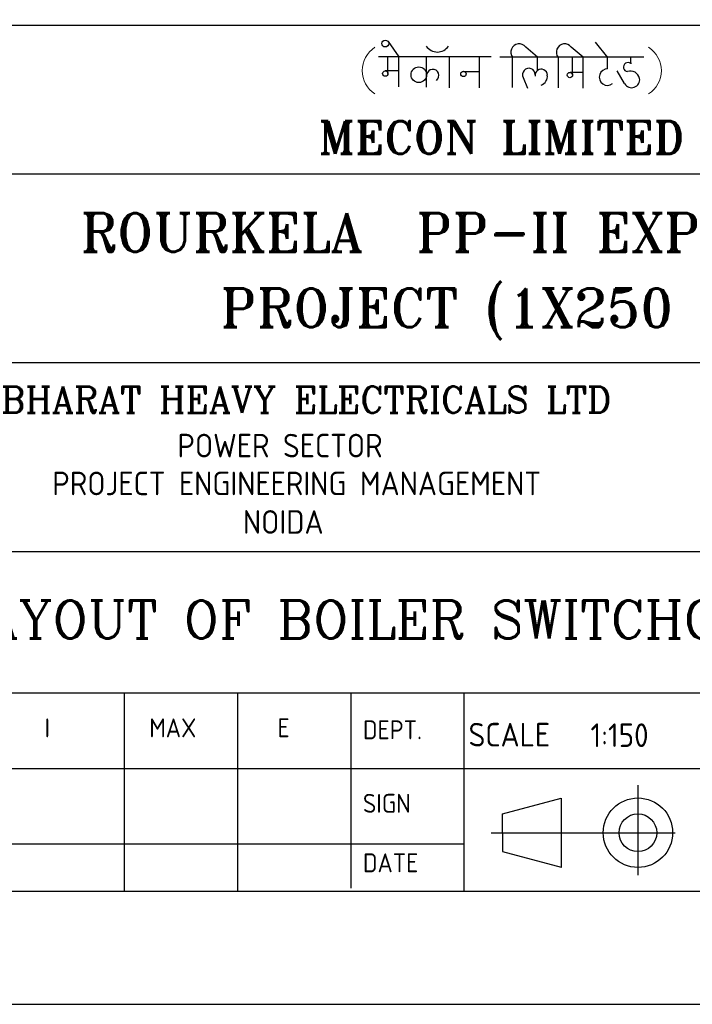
# Model space of a CAD drawing. Extents: x -11758 to 4934791, y -233543 to 1826789.
# Tile 23 of 107: x 129297 to 134027, y -320 to 6607. Entities that reach past the tile are written whole.
import ezdxf
from ezdxf.enums import TextEntityAlignment as Align

# ---------------------------------------------------------------- set-up
doc = ezdxf.new("R2010")
doc.units = 0
doc.header["$LTSCALE"] = 800
doc.header["$MEASUREMENT"] = 0
for name, pattern in [('0', [0]), ('CENTER', [2, 1.25, -0.25, 0.25, -0.25]), ('CONTINOUS', [0])]:
    doc.linetypes.add(name, pattern=pattern)
doc.layers.get('0').update_dxf_attribs({"linetype": 'CONTINUOUS'})
doc.layers.add('1', color=1, linetype='CONTINUOUS')
doc.layers.add('TEXT', color=3, linetype='CONTINUOUS', lineweight=15)
doc.styles.add('COMPLEX', font='complex')
doc.styles.add('ROMANC', font='romanc')
doc.styles.add('ROMANT', font='romant')
doc.styles.get("Standard").update_dxf_attribs({"font": 'ISO9'})

# ---------------------------------------------------------------- blocks, each defined once
blk = doc.blocks.new('A$C731D3036')
for p, q in [((-593.64, 230.66), (-26.68, 230.66)), ((-593.64, 195.66), (-26.68, 195.66)), ((-593.64, 151.19), (-26.68, 151.19)), ((-904.91, 106.72), (-337.95, 106.72)), ((-749.28, 106.72), (-26.68, 106.72)), ((-438, 73.37), (-26.68, 73.37)), ((-331.28, 73.37), (-331.28, 26.68)), ((-304.6, 73.37), (-304.6, 26.68)), ((-277.92, 73.37), (-277.92, 27.39)), ((-251.24, 73.37), (-251.24, 26.68)), ((-438, 55.58), (-193.43, 55.58)), ((-242.14, 44.88), (-228.39, 48.56)), ((-228.39, 48.56), (-228.39, 32.2)), ((-242.14, 40.43), (-242.14, 44.88)), ((-242.14, 40.43), (-242.14, 35.98)), ((-2590.23, 37.8), (-251.24, 37.8)), ((-242.14, 35.98), (-228.39, 32.3))]:
    blk.add_line(p, q)
at = {"color": 7, "linetype": '0'}
for p, q in [((-269.11, 226.81), (-266.61, 223.21)), ((-233.94, 223.13), (-236.69, 225.54)), ((-223.14, 223.13), (-225.99, 225.52)), ((-217.39, 223.04), (-220.23, 226.71)), ((-244.82, 223.23), (-271.41, 223.23)), ((-269.15, 219.28), (-269.15, 223.21)), ((-266.61, 216.18), (-266.61, 223.21)), ((-260.1, 216.09), (-260.07, 223.21)), ((-254.69, 215.93), (-254.69, 223.23)), ((-247.55, 215.93), (-247.55, 223.23)), ((-208.85, 223.13), (-242.79, 223.13)), ((-239.78, 216.02), (-239.78, 223.13)), ((-233.94, 220.04), (-233.94, 223.13)), ((-229.02, 215.93), (-229.02, 223.13)), ((-225.68, 218.92), (-225.68, 223.13)), ((-223.14, 215.85), (-223.14, 223.13)), ((-217.41, 220.37), (-217.41, 223.13)), ((-211.96, 221.65), (-211.96, 223.11)), ((-211.78, 221.65), (-211.96, 221.65)), ((-266.61, 219.89), (-269.77, 219.89)), ((-251.38, 219.8), (-247.55, 219.8)), ((-237.3, 218.33), (-236.27, 215.83)), ((-223.14, 219.56), (-226.26, 219.56)), ((-213.41, 216.93), (-215.13, 219.93))]:
    blk.add_line(p, q, dxfattribs=at)
at = {"linetype": 'CENTER'}
for p, q in [((-210.28, 51.61), (-210.28, 30.41)), ((-244.86, 40.43), (-201.5, 40.43))]:
    blk.add_line(p, q, dxfattribs=at)
for points in [[(0, 1869.86), (-2643.59, 1869.86), (-2643.59, 0), (0, 0)], [(-26.68, 1843.18), (-2616.91, 1843.18), (-2616.91, 26.68), (-26.68, 26.68)]]:
    blk.add_lwpolyline(points, close=True)
at = {"color": 7, "linetype": '0'}
for centre, radius in [((-269.78, 226.35), 0.805), ((-261.88, 219), 1.84), ((-269.77, 219.27), 0.626), ((-251.37, 219.2), 0.635), ((-226.29, 218.94), 0.626)]:
    blk.add_circle(centre, radius, dxfattribs=at)
for radius in [8.18, 4.45]:
    blk.add_circle((-210.28, 40.43), radius)
at = {"linetype": 'Continuous', "lineweight": 0, "ltscale": 10000}
for centre, start, end in [((-268.69, 219.98), 122.6632, 237.3368), ((-211.28, 219.98), 302.663, 57.337)]:
    blk.add_arc(centre, 6.52, start, end, dxfattribs=at)
at = {"color": 7}
blk.add_arc((-257.51, 227.45), 3.1, 212.732, 327.268, dxfattribs=at)
at = {"color": 7, "linetype": '0'}
for centre, radius, start, end in [((-238.24, 224.33), 1.96, 38.0114, 218.012), ((-227.53, 224.32), 1.96, 38.0114, 218.012), ((-235.97, 219.04), 1.5, 359.0079, 208.1107), ((-212.6, 220.81), 1.06, 53.3168, 262.0685), ((-258.59, 218.84), 1.44, 306.8343, 169.1555), ((-233.04, 218.89), 1.43, 1.8057, 188.9062), ((-233.87, 218.66), 2.27, 290.5819, 6.8676), ((-217.45, 218.44), 1.93, 88.6898, 308.406), ((-211.76, 217.86), 1.9, 209.4555, 8.275), ((-212.07, 217.61), 2.26, 13.5209, 107.5128)]:
    blk.add_arc(centre, radius, start, end, dxfattribs=at)
at = {"style": 'COMPLEX'}
blk.add_text('BHARAT HEAVY ELECTRICALS LTD', height=6.2254, dxfattribs=at).set_placement((-290.17, 139.35), align=Align.CENTER)
for s, height, p in [('POWER SECTOR', 5.5584, (-294.57, 128.85)), ('PROJECT ENGINEERING MANAGEMENT', 5.5584, (-290.66, 119.94)), ('NOIDA', 5.558, (-293.81, 110.86))]:
    blk.add_text(s, height=height).set_placement(p, align=Align.CENTER)
for s, height, p in [('I', 4.45, (-350.04, 62.91)), ('MAX', 4.447, (-325.37, 62.91)), ('E', 4.45, (-295.17, 62.91)), ('DEPT.', 4.447, (-275.05, 62.45)), ('SCALE', 5.558, (-250.16, 60.74)), ('1:150', 5.558, (-221.44, 60.62)), ('SIGN', 4.447, (-275.05, 45.13)), ('DATE', 4.447, (-275.05, 31.11))]:
    blk.add_text(s, height=height).set_placement(p)
at = {"layer": '1', "color": 7, "style": 'ROMANT', "width": 1}
for s, height, p in [('MECON LIMITED', 7.7078, (-285.53, 200.4)), ('ROURKELA  PP-II EXPANSION', 9.0812, (-341.53, 177.3)), ('PROJECT (1X250 MW)', 9.0812, (-308.62, 159.55))]:
    blk.add_text(s, height=height, dxfattribs=at).set_placement(p)

msp = doc.modelspace()

# ---------------------------------------------------------------- block references
at = {"color": 1, "linetype": 'CONTINOUS', "lineweight": 15, "xscale": 29.85916619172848, "yscale": 29.85916619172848, "zscale": 29.85916619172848}
msp.add_blockref('A$C731D3036', (139923.5, -319.9), dxfattribs=at)

# ---------------------------------------------------------------- texts
at = {"layer": 'TEXT', "insert": (128855.8, 2520.2), "char_height": 265.552, "width": 8938.672, "attachment_point": 1, "style": 'ROMANC'}
msp.add_mtext('LAYOUT OF BOILER SWITCHGEAR ROOM', dxfattribs=at)

doc.saveas('drawing.dxf')
